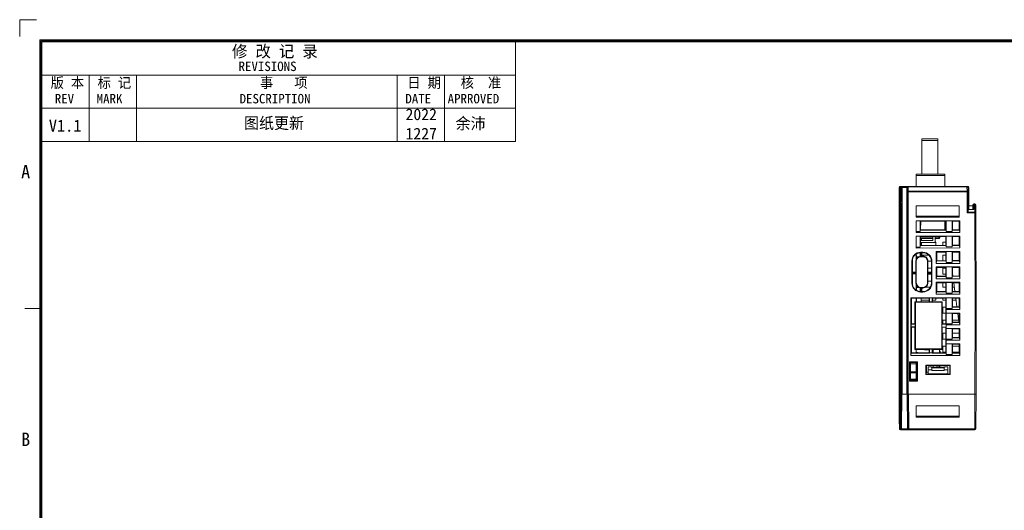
# Model space of a CAD drawing. Header units: millimetres. Extents: x 0 to 592, y -1 to 415.
# Tile 4 of 10: x 0 to 288, y 271 to 415. Entities that reach past the tile are written whole.
import ezdxf
from ezdxf.enums import TextEntityAlignment as Align

# ---------------------------------------------------------------- set-up
doc = ezdxf.new("R2010")
doc.units = ezdxf.units.MM
doc.header["$MEASUREMENT"] = 0
doc.layers.add('Layer0000', color=7, linetype='Continuous', lineweight=20)
doc.layers.add('细实线层', color=7, linetype='Continuous', lineweight=18)
doc.styles.add('鸿蒙CAD', font='txt')

# ---------------------------------------------------------------- blocks, each defined once
blk = doc.blocks.new('plastic_A2.2')
at = {"layer": '细实线层'}
for p, q in [((-664.01, 309.57), (-664.01, 304.67)), ((-664.01, 309.57), (-659.11, 309.57)), ((-658.13, -99.25), (-658.13, 303.69)), ((-658.13, 303.69), (-78.3, 303.69)), ((-657.81, -98.94), (-657.81, 303.38)), ((-657.81, 303.38), (-78.61, 303.38)), ((-657.5, -98.62), (-657.5, 303.06)), ((-657.5, 303.06), (-78.92, 303.06)), ((-518.97, 273.97), (-518.97, 303.06)), ((-657.5, 293.37), (-518.97, 293.37)), ((-643.65, 273.97), (-643.65, 293.37)), ((-629.8, 273.97), (-629.8, 293.37)), ((-553.6, 273.97), (-553.6, 293.37)), ((-539.75, 273.97), (-539.75, 293.37)), ((-657.5, 283.67), (-518.97, 283.67)), ((-657.5, 273.97), (-518.97, 273.97)), ((-657.81, 225.11), (-662.51, 225.11))]:
    blk.add_line(p, q, dxfattribs=at)
at = {"layer": '细实线层', "style": '鸿蒙CAD'}
for s, height, p in [('REVISIONS', 2.771, (-599.98, 294.54)), ('REV', 2.771, (-653.75, 285.08)), ('MARK', 2.771, (-641.49, 285.08)), ('DESCRIPTION', 2.7707, (-599.68, 285.08)), ('DATE', 2.771, (-551.2, 285.08)), ('APRROVED', 2.771, (-538.83, 285.09)), ('A', 3.91, (-663.59, 263.14)), ('B', 3.91, (-663.59, 184.87))]:
    blk.add_text(s, height=height, dxfattribs=at).set_placement(p)
at = {"layer": '细实线层', "attachment_point": 7, "style": '鸿蒙CAD'}
for s, insert, char_height, width in [('修 改 记 录', (-601.9, 298.19), 3.463, 30.4525), ('版 本', (-654.96, 289.29), 3, 13.6863), ('标 记', (-641.23, 289.29), 3, 13.4265), ('事   项', (-593.72, 289.29), 3, 19.8028), ('日 期', (-550.62, 289.29), 3, 11.9979), ('核  准', (-535.02, 289.3), 3, 16.5064)]:
    blk.add_mtext(s, dxfattribs=dict(at, insert=insert, char_height=char_height, width=width))
at = {"layer": '细实线层', "style": '鸿蒙CAD'}
for tag, p in [('V1.0', (-655.41, 276.81)), ('XXXN', (-230.33, -93.29))]:
    blk.add_attdef(tag, p, '', height=3.46, dxfattribs=at)
for tag, height, p in [('XXXE', 3.46, (-227.93, -62.72)), ('XXXC', 3.46, (-182.18, -62.72)), ('XXXA', 3.46, (-111.87, -62.72)), ('XXXG', 3.46, (-286.79, -72.42)), ('XXXD', 3.46, (-182.18, -72.42)), ('XXXB', 3.46, (-111.87, -72.42)), ('XXXK', 3, (-264.28, -73.84)), ('mm', 3.46, (-227.93, -72.42)), ('XXXM', 3.46, (-282.12, -95.8))]:
    blk.add_attdef(tag, text='', height=height, dxfattribs=at).set_placement(p, align=Align.CENTER)
blk.add_attdef('XXXJ', text='', height=3.46, dxfattribs=at).set_placement((-279.09, -80.7), align=Align.MIDDLE_RIGHT)

msp = doc.modelspace()

# ---------------------------------------------------------------- linework, layer by layer
at = {"layer": 'Layer0000'}
for p, q in [((263.831, 379.447), (263.831, 379.891)), ((263.831, 379.891), (268.531, 379.891)), ((263.831, 369.591), (263.831, 379.447)), ((268.531, 379.447), (263.831, 379.447)), ((268.531, 379.891), (268.531, 379.447)), ((268.531, 379.447), (268.531, 369.591)), ((262.211, 369.169), (262.211, 369.591)), ((262.211, 369.591), (270.571, 369.591)), ((262.211, 369.169), (262.211, 365.969)), ((270.571, 369.169), (262.211, 369.169)), ((270.571, 369.591), (270.571, 369.169)), ((270.571, 365.969), (270.571, 369.169)), ((257.311, 365.969), (257.311, 365.893)), ((257.511, 365.969), (257.311, 365.969)), ((257.799, 365.969), (257.511, 365.969)), ((257.511, 365.969), (257.511, 365.669)), ((257.799, 365.969), (257.8, 365.969)), ((257.799, 365.669), (257.799, 365.969)), ((257.8, 365.969), (257.816, 365.969)), ((257.816, 365.969), (259.806, 365.969)), ((259.806, 365.969), (259.851, 365.969)), ((259.851, 365.969), (277.087, 365.969)), ((259.851, 365.969), (259.851, 365.881)), ((277.087, 365.881), (259.851, 365.881)), ((259.851, 365.881), (259.874, 364.557)), ((277.311, 365.969), (277.087, 365.969)), ((277.087, 365.881), (277.087, 365.969)), ((277.092, 364.557), (277.087, 365.881)), ((277.511, 365.969), (277.311, 365.969)), ((277.511, 365.893), (277.511, 365.969)), ((257.211, 362.685), (257.211, 365.669)), ((257.511, 365.669), (257.211, 365.669)), ((257.511, 365.669), (257.799, 365.669)), ((257.511, 365.669), (257.511, 362.685)), ((257.799, 362.685), (257.799, 365.669)), ((258.098, 365.669), (257.799, 365.669)), ((258.1, 365.669), (258.098, 365.669)), ((258.098, 365.669), (258.098, 362.685)), ((258.111, 365.669), (258.1, 365.669)), ((258.111, 305.169), (258.111, 365.669)), ((259.511, 365.669), (258.111, 365.669)), ((259.511, 305.169), (259.511, 365.669)), ((259.551, 365.669), (259.511, 365.669)), ((259.574, 364.345), (259.551, 365.669)), ((259.574, 364.045), (259.574, 364.345)), ((259.574, 364.345), (259.874, 364.345)), ((259.574, 305.169), (259.574, 364.045)), ((259.574, 364.045), (259.874, 364.045)), ((259.874, 364.345), (259.874, 364.557)), ((259.874, 364.557), (277.092, 364.557)), ((259.874, 364.345), (277.092, 364.345)), ((259.874, 364.045), (259.874, 364.345)), ((259.874, 305.169), (259.874, 364.045)), ((277.092, 364.557), (277.092, 364.345)), ((277.092, 364.345), (277.392, 364.346)), ((277.092, 364.345), (277.113, 358.245)), ((277.387, 365.67), (277.392, 364.346)), ((277.392, 364.346), (277.411, 358.669)), ((277.611, 359.268), (277.611, 365.669)), ((257.211, 361.763), (257.211, 362.685)), ((257.511, 362.685), (257.211, 362.685)), ((257.211, 360.655), (257.211, 361.763)), ((257.211, 360.157), (257.211, 360.655)), ((257.211, 330.169), (257.211, 360.157)), ((257.511, 360.157), (257.211, 360.157)), ((257.799, 362.685), (257.511, 362.685)), ((257.511, 362.685), (257.511, 361.975)), ((257.511, 361.975), (257.792, 361.975)), ((257.511, 361.975), (257.511, 360.867)), ((257.511, 360.867), (257.511, 360.157)), ((257.511, 360.867), (257.773, 360.867)), ((257.511, 360.157), (257.511, 330.169)), ((257.769, 360.157), (257.511, 360.157)), ((258.069, 360.157), (257.769, 360.157)), ((257.769, 305.169), (257.769, 360.157)), ((257.773, 360.867), (257.792, 361.975)), ((258.098, 362.685), (257.799, 362.685)), ((258.069, 360.157), (258.069, 305.169)), ((258.092, 361.763), (258.072, 360.655)), ((262.185, 360.3), (262.211, 360.274)), ((274.837, 360.3), (262.185, 360.3)), ((262.185, 360.3), (262.185, 356.973)), ((262.211, 360.274), (262.211, 357.273)), ((274.811, 360.274), (262.211, 360.274)), ((274.811, 360.274), (274.837, 360.3)), ((274.811, 357.273), (274.811, 360.274)), ((274.837, 356.973), (274.837, 360.3)), ((278.816, 360.264), (277.611, 360.264)), ((278.816, 360.388), (278.812, 359.268)), ((278.816, 360.388), (278.817, 360.535)), ((279.112, 359.268), (279.116, 360.599)), ((279.117, 360.833), (279.116, 360.599)), ((279.405, 360.599), (279.116, 360.599)), ((279.117, 360.833), (279.405, 360.833)), ((279.405, 360.599), (279.405, 360.833)), ((279.405, 360.599), (279.413, 358.457)), ((279.705, 360.535), (279.705, 360.388)), ((279.713, 358.246), (279.705, 360.388)), ((262.185, 356.973), (262.211, 357.273)), ((262.211, 357.273), (274.811, 357.273)), ((274.837, 356.973), (274.811, 357.273)), ((277.324, 358.457), (277.113, 358.245)), ((277.113, 358.245), (279.413, 358.244)), ((279.413, 358.457), (277.324, 358.457)), ((277.409, 359.268), (279.112, 359.268)), ((279.414, 358.244), (279.413, 358.457)), ((279.713, 358.245), (279.413, 358.244)), ((279.511, 330.169), (279.413, 358.244)), ((279.811, 330.169), (279.713, 358.245)), ((262.185, 356.973), (274.837, 356.973)), ((274.968, 355.931), (262.185, 355.931)), ((262.185, 355.931), (262.211, 355.904)), ((262.185, 355.931), (262.185, 352.473)), ((262.211, 355.904), (263.412, 355.904)), ((262.211, 355.904), (262.211, 352.773)), ((263.385, 352.773), (263.412, 355.904)), ((263.412, 355.904), (263.539, 355.776)), ((263.539, 355.776), (263.517, 353.27)), ((263.839, 355.776), (270.863, 355.776)), ((270.571, 353.27), (270.571, 355.776)), ((270.863, 355.776), (270.992, 355.904)), ((270.863, 355.776), (270.864, 353.27)), ((270.992, 355.904), (272.73, 355.904)), ((270.992, 355.904), (270.992, 352.773)), ((272.73, 355.904), (272.858, 355.776)), ((272.73, 355.904), (272.73, 352.773)), ((272.858, 355.776), (274.813, 355.776)), ((272.858, 353.27), (272.858, 355.776)), ((274.813, 355.776), (274.968, 355.931)), ((274.813, 355.776), (274.814, 353.27)), ((274.968, 355.931), (274.968, 352.473)), ((262.211, 352.773), (262.185, 352.473)), ((262.185, 352.473), (274.968, 352.473)), ((262.211, 351.404), (262.185, 351.431)), ((262.185, 351.431), (262.185, 347.936)), ((274.968, 351.431), (262.185, 351.431)), ((263.385, 352.773), (262.211, 352.773)), ((262.211, 348.236), (262.211, 351.404)), ((263.374, 351.404), (262.211, 351.404)), ((263.347, 348.239), (263.374, 351.404)), ((263.374, 351.404), (263.5, 351.277)), ((263.424, 353.177), (263.385, 352.773)), ((263.517, 353.27), (263.424, 353.177)), ((270.957, 353.177), (263.424, 353.177)), ((270.864, 353.27), (263.517, 353.27)), ((270.571, 353.472), (270.864, 353.472)), ((270.957, 353.177), (270.864, 353.27)), ((270.865, 351.277), (270.992, 351.404)), ((270.992, 352.773), (270.957, 353.177)), ((272.73, 352.773), (270.992, 352.773)), ((272.73, 351.404), (270.992, 351.404)), ((270.992, 351.404), (270.992, 348.26)), ((272.765, 353.177), (272.73, 352.773)), ((272.73, 348.265), (272.73, 351.404)), ((272.857, 351.277), (272.73, 351.404)), ((272.858, 353.27), (272.765, 353.177)), ((274.907, 353.177), (272.765, 353.177)), ((274.814, 353.27), (272.858, 353.27)), ((274.907, 353.177), (274.814, 353.27)), ((274.968, 351.431), (274.815, 351.277)), ((274.968, 352.473), (274.907, 353.177)), ((274.968, 347.971), (274.968, 351.431)), ((263.386, 348.644), (263.347, 348.239)), ((263.386, 348.644), (263.478, 348.735)), ((270.957, 348.664), (263.386, 348.644)), ((263.5, 351.277), (263.478, 348.735)), ((270.865, 348.755), (263.478, 348.735)), ((263.485, 349.561), (267.771, 349.561)), ((267.131, 350.201), (263.491, 350.201)), ((263.495, 350.72), (267.131, 350.72)), ((267.131, 351.12), (263.499, 351.12)), ((263.5, 351.277), (270.865, 351.277)), ((263.761, 348.736), (263.764, 349.561)), ((263.766, 350.201), (263.768, 350.72)), ((263.769, 351.12), (263.77, 351.277)), ((267.131, 351.277), (267.131, 350.201)), ((267.771, 351.277), (267.771, 349.561)), ((268.701, 351.12), (267.771, 351.12)), ((267.771, 350.72), (268.901, 350.72)), ((267.771, 349.673), (268.015, 349.673)), ((268.015, 349.673), (268.015, 348.747)), ((268.701, 351.277), (268.701, 351.12)), ((268.901, 350.92), (269.101, 350.92)), ((268.901, 350.92), (268.901, 350.72)), ((269.101, 350.92), (269.101, 351.277)), ((270.007, 348.753), (270.007, 349.673)), ((270.007, 349.673), (270.865, 349.673)), ((270.865, 351.277), (270.865, 348.755)), ((270.865, 348.755), (270.957, 348.664)), ((270.992, 348.26), (270.957, 348.664)), ((272.765, 348.669), (272.73, 348.265)), ((272.856, 348.761), (272.765, 348.669)), ((274.907, 348.675), (272.765, 348.669)), ((272.856, 348.761), (272.857, 351.277)), ((274.815, 348.766), (272.856, 348.761)), ((272.857, 351.277), (274.815, 351.277)), ((274.815, 351.277), (274.815, 348.766)), ((274.907, 348.675), (274.815, 348.766)), ((274.968, 347.971), (274.907, 348.675)), ((262.185, 347.936), (262.211, 348.236)), ((262.185, 347.936), (274.968, 347.971)), ((263.347, 348.239), (262.211, 348.236)), ((262.211, 344.619), (262.211, 346.169)), ((262.272, 345.382), (262.269, 346.207)), ((263.396, 346.58), (263.478, 346.669)), ((263.396, 346.58), (263.396, 345.564)), ((263.478, 346.669), (263.478, 345.492)), ((263.487, 346.67), (263.484, 346.74)), ((264.191, 346.74), (263.484, 346.74)), ((263.803, 346.67), (263.487, 346.67)), ((263.803, 345.495), (263.803, 346.67)), ((263.886, 346.588), (263.803, 346.67)), ((263.885, 345.577), (263.886, 346.588)), ((263.885, 345.874), (265.934, 345.874)), ((263.886, 346.588), (264.191, 346.588)), ((264.191, 346.588), (264.191, 346.74)), ((268.113, 346.931), (268.113, 343.452)), ((268.266, 346.778), (268.113, 346.931)), ((274.968, 346.931), (268.113, 346.931)), ((268.265, 344.247), (268.266, 346.778)), ((268.266, 346.778), (270.866, 346.778)), ((270.005, 344.251), (270.006, 345.874)), ((270.006, 345.874), (270.866, 345.874)), ((270.866, 346.778), (270.992, 346.904)), ((270.866, 346.778), (270.867, 344.254)), ((270.992, 348.26), (272.73, 348.265)), ((270.992, 346.904), (270.992, 343.76)), ((272.73, 346.904), (270.992, 346.904)), ((272.73, 343.765), (272.73, 346.904)), ((272.856, 346.778), (272.73, 346.904)), ((272.855, 344.259), (272.856, 346.778)), ((272.856, 346.778), (274.816, 346.778)), ((274.968, 346.931), (274.816, 346.778)), ((274.816, 346.778), (274.817, 344.264)), ((274.968, 343.471), (274.968, 346.931)), ((260.953, 344.102), (260.953, 337.722)), ((260.953, 344.102), (261.105, 344.102)), ((261.104, 340.905), (261.105, 344.102)), ((262.117, 344.102), (262.118, 340.905)), ((262.117, 344.102), (262.268, 344.102)), ((262.211, 345.382), (262.861, 345.382)), ((262.49, 345.082), (262.211, 345.082)), ((262.311, 344.842), (262.211, 344.842)), ((262.268, 344.102), (262.268, 337.874)), ((262.274, 344.842), (262.273, 345.082)), ((262.311, 344.857), (262.325, 344.857)), ((262.311, 344.857), (262.311, 344.833)), ((263.396, 345.564), (263.478, 345.492)), ((263.478, 345.492), (263.496, 345.495)), ((263.496, 345.495), (263.803, 345.495)), ((263.501, 345.425), (263.496, 345.495)), ((264.191, 345.425), (263.501, 345.425)), ((263.885, 345.577), (263.803, 345.495)), ((264.191, 345.577), (263.885, 345.577)), ((264.191, 345.577), (264.191, 345.425)), ((265.513, 337.722), (265.513, 344.102)), ((265.513, 344.102), (265.665, 344.102)), ((265.664, 340.905), (265.665, 344.102)), ((266.677, 344.063), (265.665, 344.063)), ((266.677, 344.102), (266.678, 340.905)), ((266.677, 344.102), (266.828, 344.102)), ((266.828, 337.722), (266.828, 344.102)), ((268.175, 344.157), (268.113, 343.452)), ((268.113, 343.452), (274.968, 343.471)), ((268.265, 344.247), (268.175, 344.157)), ((270.957, 344.164), (268.175, 344.157)), ((270.867, 344.254), (268.265, 344.247)), ((270.957, 344.164), (270.867, 344.254)), ((270.992, 343.76), (270.957, 344.164)), ((270.992, 343.76), (272.73, 343.765)), ((272.765, 344.169), (272.73, 343.765)), ((272.855, 344.259), (272.765, 344.169)), ((274.907, 344.175), (272.765, 344.169)), ((274.817, 344.264), (272.855, 344.259)), ((274.907, 344.175), (274.817, 344.264)), ((274.968, 343.471), (274.907, 344.175)), ((261.104, 340.905), (261.023, 340.825)), ((261.023, 340.825), (261.023, 340.5)), ((262.198, 340.825), (261.023, 340.825)), ((261.023, 340.5), (262.198, 340.5)), ((261.104, 340.42), (261.023, 340.5)), ((261.103, 337.722), (261.104, 340.42)), ((262.118, 340.905), (261.104, 340.905)), ((261.104, 340.42), (262.118, 340.42)), ((262.198, 340.825), (262.118, 340.905)), ((262.198, 340.5), (262.118, 340.42)), ((262.118, 340.42), (262.119, 337.725)), ((262.198, 340.5), (262.198, 340.825)), ((265.664, 340.905), (265.583, 340.825)), ((265.583, 340.825), (265.583, 340.5)), ((266.758, 340.825), (265.583, 340.825)), ((265.583, 340.5), (266.758, 340.5)), ((265.664, 340.42), (265.583, 340.5)), ((265.663, 337.722), (265.664, 340.42)), ((265.664, 342.076), (266.678, 342.076)), ((266.678, 340.905), (265.664, 340.905)), ((265.664, 340.42), (266.678, 340.42)), ((266.678, 340.262), (265.664, 340.262)), ((266.758, 340.825), (266.678, 340.905)), ((266.678, 340.42), (266.758, 340.5)), ((266.678, 340.42), (266.679, 337.722)), ((266.758, 340.5), (266.758, 340.825)), ((268.113, 342.431), (268.113, 338.952)), ((268.264, 342.28), (268.113, 342.431)), ((274.968, 342.431), (268.113, 342.431)), ((268.263, 339.745), (268.264, 342.28)), ((268.264, 342.28), (270.867, 342.28)), ((270.004, 340.262), (270.004, 342.076)), ((270.004, 342.076), (270.868, 342.076)), ((270.868, 340.262), (270.004, 340.262)), ((270.867, 342.28), (270.992, 342.404)), ((270.867, 342.28), (270.868, 339.752)), ((270.992, 342.404), (270.992, 339.26)), ((272.73, 342.404), (270.992, 342.404)), ((272.73, 339.265), (272.73, 342.404)), ((272.854, 342.28), (272.73, 342.404)), ((272.853, 339.758), (272.854, 342.28)), ((272.854, 342.28), (274.817, 342.28)), ((272.854, 340.742), (272.979, 339.758)), ((272.915, 340.262), (272.854, 340.262)), ((274.968, 342.431), (274.817, 342.28)), ((274.817, 342.28), (274.818, 339.763)), ((274.968, 338.971), (274.968, 342.431)), ((261.103, 337.722), (260.953, 337.722)), ((262.119, 337.725), (262.268, 337.874)), ((262.211, 335.653), (262.211, 337.211)), ((262.311, 336.992), (262.211, 336.992)), ((262.302, 336.742), (262.302, 336.992)), ((262.311, 336.977), (262.322, 336.977)), ((265.663, 337.722), (265.513, 337.722)), ((265.663, 338.277), (266.679, 338.277)), ((266.679, 337.722), (266.828, 337.722)), ((268.175, 339.657), (268.113, 338.952)), ((268.113, 338.952), (274.968, 338.971)), ((268.263, 337.781), (268.113, 337.931)), ((274.968, 337.931), (268.113, 337.931)), ((268.113, 337.931), (268.113, 334.45)), ((268.263, 339.745), (268.175, 339.657)), ((270.957, 339.664), (268.175, 339.657)), ((268.262, 335.242), (268.263, 337.781)), ((270.868, 339.752), (268.263, 339.745)), ((268.263, 337.781), (270.869, 337.781)), ((270.003, 336.461), (270.003, 337.781)), ((270.957, 339.664), (270.868, 339.752)), ((270.869, 337.781), (270.992, 337.904)), ((270.869, 337.781), (270.87, 335.25)), ((270.992, 339.26), (270.957, 339.664)), ((270.992, 339.26), (272.73, 339.265)), ((270.992, 337.904), (270.992, 334.759)), ((272.73, 337.904), (270.992, 337.904)), ((272.765, 339.669), (272.73, 339.265)), ((272.73, 334.764), (272.73, 337.904)), ((272.853, 337.781), (272.73, 337.904)), ((272.853, 339.758), (272.765, 339.669)), ((274.907, 339.675), (272.765, 339.669)), ((272.852, 335.256), (272.853, 337.781)), ((274.818, 339.763), (272.853, 339.758)), ((272.853, 337.781), (274.819, 337.781)), ((273.23, 337.781), (273.552, 335.258)), ((274.907, 339.675), (274.818, 339.763)), ((274.968, 337.931), (274.819, 337.781)), ((274.819, 337.781), (274.82, 335.261)), ((274.968, 338.971), (274.907, 339.675)), ((274.968, 334.471), (274.968, 337.931)), ((262.211, 336.742), (262.493, 336.742)), ((262.865, 336.442), (262.211, 336.442)), ((262.306, 335.593), (262.303, 336.442)), ((263.399, 336.264), (263.478, 336.343)), ((263.399, 336.264), (263.4, 335.241)), ((263.4, 335.241), (263.478, 335.156)), ((263.478, 336.343), (263.478, 335.156)), ((263.484, 335.085), (263.487, 335.155)), ((263.484, 335.085), (264.191, 335.085)), ((263.487, 335.155), (263.803, 335.155)), ((263.673, 336.33), (263.743, 336.4)), ((263.803, 336.33), (263.673, 336.33)), ((263.743, 336.4), (264.191, 336.4)), ((263.803, 335.155), (263.803, 336.33)), ((263.803, 336.33), (263.882, 336.251)), ((263.882, 335.234), (263.803, 335.155)), ((263.882, 336.251), (264.191, 336.251)), ((263.882, 335.234), (263.882, 336.251)), ((264.191, 335.234), (263.882, 335.234)), ((264.191, 336.251), (264.191, 336.4)), ((264.191, 335.234), (264.191, 335.085)), ((266.336, 336.461), (264.949, 336.461)), ((268.175, 335.155), (268.113, 334.45)), ((268.113, 334.45), (274.968, 334.471)), ((268.262, 335.242), (268.175, 335.155)), ((270.957, 335.163), (268.175, 335.155)), ((270.87, 335.25), (268.262, 335.242)), ((270.869, 336.461), (270.003, 336.461)), ((270.957, 335.163), (270.87, 335.25)), ((270.992, 334.759), (270.957, 335.163)), ((270.992, 334.759), (272.73, 334.764)), ((272.765, 335.168), (272.73, 334.764)), ((272.852, 335.256), (272.765, 335.168)), ((274.907, 335.175), (272.765, 335.168)), ((273.398, 336.461), (272.852, 336.461)), ((274.82, 335.261), (272.852, 335.256)), ((274.907, 335.175), (274.82, 335.261)), ((274.968, 334.471), (274.907, 335.175)), ((260.851, 333.282), (260.703, 333.431)), ((260.703, 333.431), (260.703, 316.473)), ((274.968, 333.431), (260.703, 333.431)), ((260.849, 325.761), (260.851, 333.282)), ((260.851, 333.282), (266.045, 333.282)), ((266.046, 332.263), (261.871, 332.263)), ((261.871, 332.263), (262.018, 332.116)), ((261.871, 332.263), (261.873, 325.761)), ((262.018, 332.116), (262.018, 318.431)), ((269.703, 332.116), (262.018, 332.116)), ((262.211, 332.263), (262.211, 333.282)), ((262.318, 332.263), (262.314, 333.282)), ((263.704, 332.263), (263.707, 333.282)), ((266.045, 332.66), (263.705, 332.66)), ((266.045, 333.282), (266.123, 333.361)), ((266.045, 333.282), (266.046, 332.263)), ((266.046, 332.263), (266.123, 332.186)), ((266.948, 333.361), (266.123, 333.361)), ((266.123, 333.361), (266.123, 332.186)), ((266.123, 332.186), (266.948, 332.186)), ((266.948, 332.186), (266.948, 333.361)), ((267.026, 333.282), (266.948, 333.361)), ((266.948, 332.186), (267.026, 332.263)), ((267.026, 332.263), (267.026, 333.282)), ((267.026, 333.282), (270.87, 333.282)), ((268.02, 332.66), (267.026, 332.66)), ((269.851, 332.263), (267.026, 332.263)), ((268.02, 333.282), (268.02, 332.66)), ((269.851, 332.263), (269.703, 332.116)), ((269.703, 318.431), (269.703, 332.116)), ((269.849, 325.762), (269.851, 332.263)), ((270.002, 332.66), (270.002, 333.282)), ((270.87, 332.66), (270.002, 332.66)), ((270.992, 333.404), (270.87, 333.282)), ((270.87, 333.282), (270.873, 325.755)), ((272.73, 333.404), (270.992, 333.404)), ((270.992, 333.404), (270.992, 330.26)), ((272.73, 330.265), (272.73, 333.404)), ((272.851, 333.282), (272.73, 333.404)), ((272.851, 330.755), (272.851, 333.282)), ((272.851, 333.282), (274.82, 333.282)), ((273.882, 332.66), (272.851, 332.66)), ((273.803, 333.282), (274.124, 330.758)), ((274.968, 333.431), (274.82, 333.282)), ((274.82, 333.282), (274.821, 330.76)), ((274.968, 329.971), (274.968, 333.431)), ((257.211, 305.169), (257.211, 330.169)), ((257.511, 330.169), (257.511, 305.169)), ((270.001, 330.679), (270, 328.859)), ((270.872, 328.859), (270, 328.859)), ((270.001, 330.679), (270.871, 330.679)), ((270.992, 330.26), (272.73, 330.265)), ((270.992, 330.26), (271.018, 329.96)), ((271.018, 328.931), (270.992, 328.904)), ((270.992, 328.904), (270.992, 325.76)), ((272.73, 328.904), (270.992, 328.904)), ((271.018, 329.96), (274.968, 329.971)), ((271.018, 328.931), (271.018, 329.96)), ((274.968, 328.931), (271.018, 328.931)), ((272.765, 330.669), (272.73, 330.265)), ((272.73, 325.765), (272.73, 328.904)), ((272.85, 328.784), (272.73, 328.904)), ((272.851, 330.755), (272.765, 330.669)), ((274.907, 330.675), (272.765, 330.669)), ((272.849, 326.254), (272.85, 328.784)), ((272.85, 328.784), (274.822, 328.784)), ((274.821, 330.76), (272.851, 330.755)), ((274.375, 328.784), (274.697, 326.259)), ((274.907, 330.675), (274.821, 330.76)), ((274.822, 328.784), (274.968, 328.931)), ((274.822, 328.784), (274.822, 326.259)), ((274.968, 329.971), (274.907, 330.675)), ((274.968, 325.471), (274.968, 328.931)), ((279.424, 305.169), (279.511, 330.169)), ((279.511, 330.169), (279.811, 330.169)), ((279.724, 305.171), (279.811, 330.169)), ((260.773, 325.686), (260.849, 325.761)), ((260.773, 325.686), (260.773, 324.861)), ((261.948, 325.686), (260.773, 325.686)), ((261.873, 325.761), (260.849, 325.761)), ((261.873, 325.761), (261.948, 325.686)), ((261.948, 324.861), (261.948, 325.686)), ((269.773, 325.686), (269.849, 325.762)), ((270.948, 325.678), (269.773, 325.686)), ((269.773, 325.686), (269.773, 324.861)), ((270.873, 325.755), (269.849, 325.762)), ((269.999, 325.76), (270, 326.88)), ((270, 326.88), (270.872, 326.88)), ((270.873, 325.755), (270.948, 325.678)), ((270.948, 324.853), (270.948, 325.678)), ((270.992, 325.76), (272.73, 325.765)), ((270.992, 325.76), (271.018, 325.46)), ((271.018, 325.46), (274.968, 325.471)), ((271.018, 324.431), (271.018, 325.46)), ((272.765, 326.169), (272.73, 325.765)), ((272.849, 326.254), (272.765, 326.169)), ((274.907, 326.175), (272.765, 326.169)), ((274.822, 326.259), (272.849, 326.254)), ((272.85, 326.88), (274.618, 326.88)), ((274.907, 326.175), (274.822, 326.259)), ((274.968, 325.471), (274.907, 326.175)), ((260.773, 324.861), (261.948, 324.861)), ((260.773, 324.861), (260.849, 324.785)), ((260.847, 317.259), (260.849, 324.785)), ((260.849, 324.785), (261.873, 324.785)), ((261.873, 324.785), (261.948, 324.861)), ((261.873, 324.785), (261.875, 318.287)), ((269.773, 324.861), (270.948, 324.853)), ((269.773, 324.861), (269.849, 324.785)), ((269.847, 318.287), (269.849, 324.785)), ((269.849, 324.785), (270.873, 324.778)), ((269.998, 321.256), (269.999, 323.081)), ((269.999, 323.081), (270.873, 323.081)), ((270.873, 324.778), (270.948, 324.853)), ((270.873, 324.778), (270.875, 317.259)), ((271.018, 324.431), (270.992, 324.404)), ((272.73, 324.404), (270.992, 324.404)), ((270.992, 324.404), (270.992, 321.26)), ((274.968, 324.431), (271.018, 324.431)), ((272.73, 321.265), (272.73, 324.404)), ((272.849, 324.285), (272.73, 324.404)), ((272.848, 321.752), (272.849, 324.285)), ((272.848, 323.081), (274.823, 323.081)), ((272.849, 324.285), (274.823, 324.285)), ((274.823, 324.285), (274.968, 324.431)), ((274.823, 324.285), (274.824, 321.758)), ((274.968, 320.971), (274.968, 324.431)), ((270.874, 321.256), (269.998, 321.256)), ((270.992, 321.26), (272.73, 321.265)), ((270.992, 321.26), (271.018, 320.96)), ((271.018, 319.931), (270.992, 319.904)), ((272.73, 319.904), (270.992, 319.904)), ((270.992, 319.904), (270.992, 316.773)), ((271.018, 320.96), (274.968, 320.971)), ((271.018, 319.931), (271.018, 320.96)), ((274.968, 319.931), (271.018, 319.931)), ((272.765, 321.669), (272.73, 321.265)), ((272.73, 316.773), (272.73, 319.904)), ((272.847, 319.787), (272.73, 319.904)), ((272.848, 321.752), (272.765, 321.669)), ((274.907, 321.675), (272.765, 321.669)), ((272.847, 317.259), (272.847, 319.787)), ((272.847, 319.787), (274.824, 319.787)), ((274.824, 321.758), (272.848, 321.752)), ((274.907, 321.675), (274.824, 321.758)), ((274.824, 319.787), (274.968, 319.931)), ((274.824, 319.787), (274.825, 317.259)), ((274.968, 320.971), (274.907, 321.675)), ((274.968, 316.473), (274.968, 319.931)), ((260.765, 317.177), (260.703, 316.473)), ((260.847, 317.259), (260.765, 317.177)), ((266.132, 317.177), (260.765, 317.177)), ((266.05, 317.259), (260.847, 317.259)), ((262.018, 318.431), (261.875, 318.287)), ((261.875, 318.287), (266.05, 318.287)), ((262.018, 318.431), (269.703, 318.431)), ((262.211, 317.259), (262.211, 318.287)), ((262.261, 318.185), (262.211, 318.135)), ((262.261, 317.435), (262.261, 318.287)), ((262.711, 317.435), (262.261, 317.435)), ((262.461, 317.435), (262.461, 317.259)), ((262.652, 317.259), (262.646, 317.435)), ((262.711, 317.259), (262.711, 317.435)), ((264.611, 318.219), (264.611, 318.287)), ((265.411, 318.219), (264.611, 318.219)), ((265.411, 318.287), (265.411, 318.219)), ((265.411, 318.219), (266.05, 318.219)), ((266.05, 318.287), (266.123, 318.361)), ((266.05, 318.287), (266.05, 317.259)), ((266.05, 317.259), (266.132, 317.177)), ((266.948, 318.361), (266.123, 318.361)), ((266.123, 318.361), (266.123, 317.273)), ((266.123, 317.273), (266.948, 317.273)), ((266.123, 317.273), (266.132, 317.177)), ((266.94, 317.177), (266.948, 317.273)), ((267.022, 317.259), (266.94, 317.177)), ((270.957, 317.177), (266.94, 317.177)), ((266.948, 317.273), (266.948, 318.361)), ((267.022, 318.287), (266.948, 318.361)), ((267.022, 317.259), (267.022, 318.287)), ((267.022, 318.287), (269.847, 318.287)), ((267.111, 318.219), (267.022, 318.219)), ((267.022, 317.435), (267.211, 317.435)), ((270.875, 317.259), (267.022, 317.259)), ((267.111, 318.287), (267.111, 318.219)), ((267.211, 318.287), (267.211, 317.259)), ((269.011, 317.259), (269.011, 318.287)), ((269.211, 317.803), (269.011, 317.803)), ((270.875, 317.303), (269.111, 317.303)), ((269.111, 317.303), (269.111, 317.259)), ((269.211, 317.303), (269.211, 317.803)), ((269.847, 318.287), (269.703, 318.431)), ((269.997, 317.455), (269.998, 319.282)), ((270.875, 317.455), (269.997, 317.455)), ((269.998, 319.282), (270.874, 319.282)), ((270.957, 317.177), (270.875, 317.259)), ((270.992, 316.773), (270.957, 317.177)), ((272.765, 317.177), (272.73, 316.773)), ((272.847, 317.259), (272.765, 317.177)), ((274.907, 317.177), (272.765, 317.177)), ((272.847, 319.282), (274.824, 319.282)), ((274.825, 317.455), (272.847, 317.455)), ((274.825, 317.303), (272.847, 317.303)), ((274.825, 317.259), (272.847, 317.259)), ((274.907, 317.177), (274.825, 317.259)), ((274.968, 316.473), (274.907, 317.177)), ((260.248, 314.631), (260.248, 309.012)), ((262.568, 314.631), (260.248, 314.631)), ((260.248, 314.631), (260.383, 314.489)), ((260.383, 314.489), (262.426, 314.489)), ((260.389, 309.152), (260.383, 314.489)), ((260.611, 314.489), (260.611, 314.431)), ((260.611, 314.431), (260.611, 314.115)), ((260.611, 314.431), (262.211, 314.431)), ((260.611, 314.115), (260.611, 311.723)), ((262.211, 314.115), (260.611, 314.115)), ((260.703, 316.473), (274.968, 316.473)), ((262.211, 314.431), (262.211, 314.489)), ((262.211, 314.115), (262.211, 314.431)), ((262.261, 314.289), (262.211, 314.289)), ((262.211, 311.723), (262.211, 314.115)), ((262.211, 314.069), (262.261, 314.019)), ((262.261, 311.689), (262.261, 314.489)), ((262.426, 314.489), (262.568, 314.631)), ((262.426, 314.489), (262.428, 309.152)), ((262.568, 309.012), (262.568, 314.631)), ((270.992, 316.773), (272.73, 316.773)), ((260.611, 313.769), (260.384, 313.769)), ((260.511, 313.269), (260.384, 313.269)), ((260.385, 313.149), (260.511, 313.149)), ((260.511, 313.269), (260.511, 313.149)), ((260.511, 313.149), (260.511, 309.152)), ((260.511, 312.119), (260.611, 312.157)), ((260.611, 311.723), (260.611, 311.407)), ((260.611, 311.723), (262.211, 311.723)), ((260.611, 311.407), (260.611, 309.569)), ((260.611, 311.407), (262.211, 311.407)), ((262.261, 313.359), (262.211, 313.309)), ((262.211, 313.089), (262.261, 313.089)), ((262.261, 312.439), (262.211, 312.389)), ((262.211, 311.407), (262.211, 311.723)), ((262.211, 309.569), (262.211, 311.407)), ((262.427, 311.689), (262.261, 311.689)), ((262.261, 311.089), (262.411, 311.089)), ((272.198, 313.727), (265.023, 313.727)), ((265.111, 313.639), (265.023, 313.727)), ((265.023, 313.727), (265.023, 310.982)), ((265.107, 311.065), (265.023, 310.982)), ((265.107, 311.065), (265.111, 313.639)), ((272.115, 311.065), (265.107, 311.065)), ((265.211, 311.489), (265.108, 311.489)), ((265.111, 313.585), (272.111, 313.585)), ((265.211, 311.489), (265.211, 313.585)), ((265.211, 311.689), (265.211, 313.585)), ((265.211, 311.689), (265.745, 311.689)), ((265.709, 311.689), (265.703, 311.065)), ((265.739, 311.065), (265.74, 311.169)), ((265.74, 311.169), (265.75, 312.369)), ((271.482, 311.169), (265.74, 311.169)), ((265.75, 312.369), (265.757, 313.169)), ((266.807, 312.369), (265.75, 312.369)), ((266.604, 313.169), (265.757, 313.169)), ((266.764, 313.144), (267.957, 313.144)), ((266.798, 312.909), (266.807, 312.369)), ((270.424, 312.909), (266.798, 312.909)), ((266.807, 312.369), (266.811, 312.169)), ((266.811, 312.169), (270.411, 312.169)), ((267.161, 313.144), (267.161, 313.585)), ((267.211, 313.189), (267.161, 313.239)), ((267.211, 313.585), (267.211, 313.144)), ((268.118, 313.169), (269.104, 313.169)), ((269.011, 313.169), (269.011, 313.585)), ((269.111, 313.169), (269.104, 313.169)), ((269.111, 313.585), (269.111, 313.169)), ((269.264, 313.144), (270.457, 313.144)), ((270.411, 312.169), (270.414, 312.369)), ((270.414, 312.369), (270.424, 312.909)), ((271.471, 312.369), (270.414, 312.369)), ((270.618, 313.169), (271.464, 313.169)), ((271.464, 313.169), (271.471, 312.369)), ((271.471, 312.369), (271.482, 311.169)), ((271.482, 311.169), (271.483, 311.065)), ((272.198, 313.727), (272.111, 313.639)), ((272.111, 313.639), (272.115, 311.065)), ((272.115, 311.065), (272.198, 310.982)), ((272.198, 310.982), (272.198, 313.727)), ((260.389, 309.152), (260.248, 309.012)), ((260.248, 309.012), (262.568, 309.012)), ((262.428, 309.152), (260.389, 309.152)), ((260.611, 309.969), (260.511, 309.969)), ((260.611, 309.269), (260.511, 309.269)), ((260.611, 309.569), (260.611, 309.269)), ((260.611, 309.569), (262.211, 309.569)), ((262.211, 309.269), (260.611, 309.269)), ((260.611, 309.269), (260.611, 309.152)), ((262.211, 309.269), (262.211, 309.569)), ((262.211, 309.152), (262.211, 309.269)), ((262.428, 309.152), (262.568, 309.012)), ((265.023, 310.982), (272.198, 310.982)), ((257.511, 305.169), (257.211, 305.169)), ((257.211, 305.169), (257.275, 297.816)), ((257.511, 305.169), (257.211, 305.169)), ((257.669, 305.169), (257.511, 305.169)), ((257.769, 305.169), (257.511, 305.169)), ((257.575, 297.816), (257.511, 305.169)), ((257.606, 297.816), (257.669, 305.169)), ((258.069, 305.169), (257.769, 305.169)), ((257.969, 305.169), (257.906, 297.816)), ((258.013, 305.169), (257.926, 295.106)), ((258.111, 305.169), (258.069, 305.169)), ((259.511, 305.169), (258.111, 305.169)), ((259.574, 305.169), (259.511, 305.169)), ((259.874, 305.169), (259.574, 305.169)), ((259.696, 295.066), (259.609, 305.169)), ((259.762, 295.066), (259.674, 305.169)), ((279.424, 305.169), (259.874, 305.169)), ((279.424, 305.169), (259.974, 305.169)), ((260.062, 295.069), (259.974, 305.169)), ((279.335, 295.069), (279.424, 305.169)), ((279.424, 305.169), (279.724, 305.169)), ((279.724, 305.169), (279.424, 305.169)), ((279.724, 305.168), (279.635, 295.066)), ((262.211, 301.771), (262.211, 298.471)), ((274.811, 301.771), (262.211, 301.771)), ((274.811, 298.471), (274.811, 301.771)), ((257.275, 297.816), (257.299, 295.066)), ((257.575, 297.614), (257.575, 297.816)), ((257.575, 297.816), (257.606, 297.816)), ((257.599, 294.864), (257.575, 297.614)), ((257.575, 297.614), (257.606, 297.614)), ((257.606, 297.614), (257.606, 297.816)), ((257.627, 294.864), (257.606, 297.614)), ((257.906, 297.816), (257.926, 295.106)), ((262.211, 298.771), (274.811, 298.771)), ((262.211, 298.471), (264.654, 298.471)), ((264.654, 298.471), (274.811, 298.471)), ((257.627, 294.864), (257.599, 294.864)), ((257.599, 294.864), (257.599, 294.769)), ((257.599, 294.769), (257.627, 294.769)), ((257.627, 294.769), (257.627, 294.864)), ((257.631, 294.769), (257.627, 294.769)), ((257.631, 294.769), (259.991, 294.769)), ((257.925, 295.066), (257.922, 295.034)), ((257.925, 295.066), (259.696, 295.066)), ((259.696, 295.066), (259.762, 295.066)), ((259.762, 295.066), (260.062, 295.069)), ((259.991, 294.769), (260.062, 294.769)), ((260.062, 294.769), (260.062, 295.069)), ((260.062, 295.069), (279.335, 295.069)), ((260.062, 294.769), (279.335, 294.769)), ((279.335, 294.769), (279.335, 295.069)), ((279.335, 295.069), (279.635, 295.066))]:
    msp.add_line(p, q, dxfattribs=at)
for centre, radius, start, end in [((257.511, 365.669), 0.3, 90, 180), ((257.798, 365.669), 0.3, 359.99564, 89.99564), ((257.8, 365.669), 0.3, 359.99564, 89.99564), ((257.813, 365.672), 0.297, 359.48951, 89.51048), ((259.808, 365.672), 0.297, 90.50437, 180.49564), ((259.851, 365.669), 0.3, 90.00436, 180.00436), ((259.816, 365.611), 0.272, 82.77832, 167.75869), ((277.087, 365.669), 0.3, 0.2, 90), ((277.125, 365.616), 0.268, 11.59395, 98.14404), ((277.311, 365.669), 0.3, 0, 90), ((259.84, 364.287), 0.272, 82.77832, 167.75869), ((277.129, 364.292), 0.268, 11.59486, 98.14385), ((257.473, 361.71), 0.268, 81.95053, 168.57825), ((257.473, 360.601), 0.268, 81.95053, 168.57825), ((319.333, 360.2), 61.564, 179.37917, 180.03989), ((257.807, 360.597), 0.272, 12.24131, 97.22168), ((224.554, 362.642), 33.244, 358.85016, 0.0738), ((257.826, 361.705), 0.272, 12.24131, 97.22168), ((288.34, 360.187), 30.271, 179.11463, 180.05688), ((202.023, 362.629), 56.076, 359.11467, 0.05684), ((279.078, 360.334), 0.268, 81.85596, 168.40605), ((279.117, 360.531), 0.3, 89.94057, 179.39429), ((279.405, 360.531), 0.3, 0.58408, 90.05931), ((279.443, 360.334), 0.268, 11.59395, 98.14404), ((277.112, 358.668), 0.299, 315.11728, 0.2238), ((279.451, 358.192), 0.267, 11.58239, 98.10033), ((263.765, 354.896), 0.883, 85.16629, 104.82269), ((266.706, 348.925), 2.966, 42.26688, 47.73315), ((268.901, 350.92), 0.2, 270, 0), ((263.598, 344.098), 2.644, 92.45386, 179.9075), ((263.593, 344.099), 2.489, 94.54654, 179.92757), ((264.191, 344.102), 2.637, 0, 90), ((264.191, 344.102), 2.486, 0.0175, 90), ((263.592, 344.101), 1.476, 97.63246, 179.96321), ((263.599, 344.098), 1.33, 94.20242, 179.82078), ((264.191, 344.103), 1.474, 359.9825, 90), ((264.191, 344.102), 1.323, 0, 90), ((263.598, 337.727), 2.644, 180.09363, 267.545), ((263.594, 337.724), 2.491, 180.03996, 265.53414), ((263.591, 337.724), 1.473, 179.95378, 262.50461), ((263.741, 337.872), 1.473, 179.93227, 270.06773), ((264.191, 337.722), 1.323, 270, 0), ((264.191, 337.722), 2.637, 270, 0), ((264.191, 337.723), 1.472, 270, 359.9825), ((264.191, 337.722), 2.488, 270, 0.0175), ((263.673, 337.815), 1.485, 262.4761, 269.99838), ((262.261, 311.139), 0.05, 180, 270), ((262.411, 311.139), 0.05, 270, 288.84247), ((266.761, 313.656), 0.512, 252.11181, 270.39415), ((267.961, 313.656), 0.512, 269.60585, 287.88819), ((269.261, 313.656), 0.512, 252.11181, 270.39415), ((270.461, 313.656), 0.512, 269.60585, 287.88819), ((257.425, 306.411), 8.596, 269.0002, 270.9998), ((257.534, 297.877), 0.266, 193.16391, 278.90633), ((257.756, 306.766), 8.951, 269.03998, 270.96002), ((257.644, 297.881), 0.27, 261.94778, 345.99009), ((257.599, 295.069), 0.3, 180.5, 270), ((257.558, 295.127), 0.266, 193.16392, 278.90633), ((257.656, 295.155), 0.292, 264.25284, 335.46461), ((257.627, 295.069), 0.3, 270.00171, 330.99961), ((257.63, 295.063), 0.294, 270.20013, 331.67185), ((257.628, 295.061), 0.295, 332.13522, 354.65201), ((257.272, 295.112), 0.654, 356.00513, 359.51119), ((259.993, 295.066), 0.297, 179.99847, 269.50149), ((260.062, 295.069), 0.3, 180.49559, 269.99569), ((279.335, 295.069), 0.3, 270, 359.5)]:
    msp.add_arc(centre, radius, start, end, dxfattribs=at)

# ---------------------------------------------------------------- block references
at = {"layer": '细实线层'}
ref = msp.add_blockref('plastic_A2.2', (664.009, 105.174), dxfattribs=at)
ref.add_attrib('V1.0', 'V1.1', dxfattribs={"layer": '0', "height": 3.5, "style": '鸿蒙CAD'}).set_placement((13.298, 381.983), align=Align.CENTER)

# ---------------------------------------------------------------- texts
at = {"char_height": 3.375, "attachment_point": 1, "style": '鸿蒙CAD'}
for s, width, heights, insert in [('2022\\P1227', 23.85307, [16.386], (112.858, 388.739)), ('图纸更新', 23.50169, [6.905], (65.628, 386.184)), ('余沛', 23.50169, [6.905], (127.506, 386.088))]:
    msp.add_mtext_dynamic_manual_height_columns(s, width=width, gutter_width=1.125, heights=heights, dxfattribs=dict(at, insert=insert))

doc.saveas('drawing.dxf')
